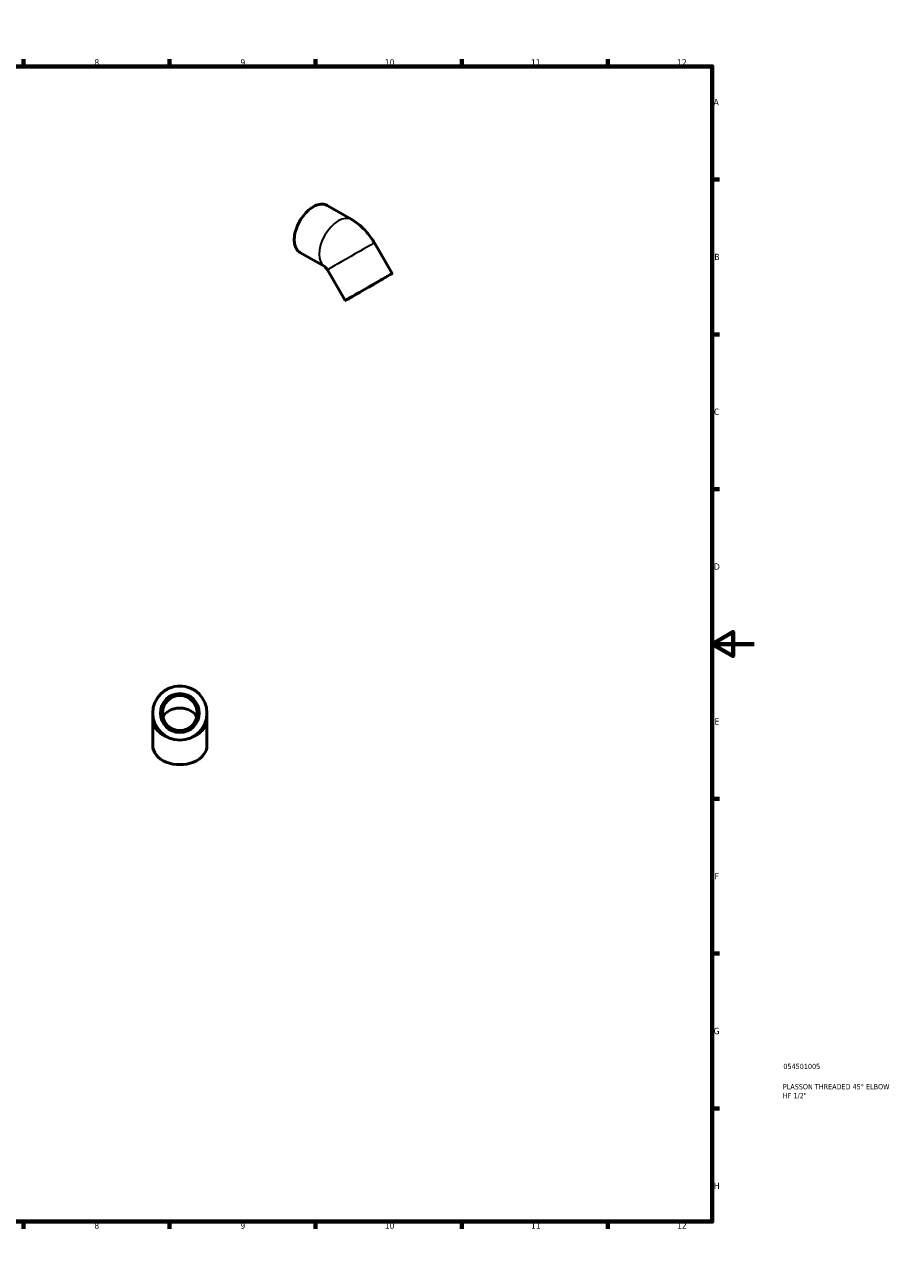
# Model space of a CAD drawing. Header units: millimetres. Extents: x 0 to 906, y 0 to 689.
# Tile 3 of 3: x 491 to 906, y 0 to 594. Entities that reach past the tile are written whole.
import ezdxf

# ---------------------------------------------------------------- set-up
doc = ezdxf.new("R2010")
doc.units = ezdxf.units.MM
for name, color, linetype, lineweight in [('Border (ANSI)', 7, 'Continuous', 70), ('Title (ISO)', 7, 'Continuous', 50), ('Visible (ANSI)', 7, 'Continuous', 50), ('Visible Narrow (ANSI)', 7, 'Continuous', 35)]:
    doc.layers.add(name, color=color, linetype=linetype, lineweight=lineweight)
doc.styles.add('Note Text (ANSI)', font='tahoma.ttf')
doc.styles.add('Note Text (ISO)', font='tahoma.ttf')

# ---------------------------------------------------------------- blocks, each defined once
blk = doc.blocks.new('Borders Default Border')
at = {"layer": 'Border (ANSI)'}
for p, q in [((70.08, 574), (70.08, 577.45)), ((140.17, 574), (140.17, 577.45)), ((210.25, 574), (210.25, 577.45)), ((280.33, 574), (280.33, 577.45)), ((350.42, 574), (350.42, 577.45)), ((490.58, 574), (490.58, 577.45)), ((560.67, 574), (560.67, 577.45)), ((630.75, 574), (630.75, 577.45)), ((700.83, 574), (700.83, 577.45)), ((770.92, 574), (770.92, 577.45)), ((20, 519.75), (16.55, 519.75)), ((821, 519.75), (824.45, 519.75)), ((20, 445.5), (16.55, 445.5)), ((821, 445.5), (824.45, 445.5)), ((20, 371.25), (16.55, 371.25)), ((821, 371.25), (824.45, 371.25)), ((20, 222.75), (16.55, 222.75)), ((821, 222.75), (824.45, 222.75)), ((20, 148.5), (16.55, 148.5)), ((821, 148.5), (824.45, 148.5)), ((20, 74.25), (16.55, 74.25)), ((821, 74.25), (824.45, 74.25)), ((70.08, 20), (70.08, 16.55)), ((140.17, 20), (140.17, 16.55)), ((210.25, 20), (210.25, 16.55)), ((280.33, 20), (280.33, 16.55)), ((350.42, 20), (350.42, 16.55)), ((490.58, 20), (490.58, 16.55)), ((560.67, 20), (560.67, 16.55)), ((630.75, 20), (630.75, 16.55)), ((700.83, 20), (700.83, 16.55)), ((770.92, 20), (770.92, 16.55))]:
    blk.add_line(p, q, dxfattribs=at)
at = {"layer": 'Border (ANSI)', "flags": 128}
for points in [[(420.5, 594), (420.5, 574), (414.73, 584), (426.27, 584), (420.5, 574)], [(20, 20), (20, 574), (821, 574), (821, 20), (20, 20)], [(0, 297), (20, 297), (10, 302.77), (10, 291.23), (20, 297)], [(841, 297), (821, 297), (831, 302.77), (831, 291.23), (821, 297)], [(420.5, 0), (420.5, 20), (414.73, 10), (426.27, 10), (420.5, 20)]]:
    blk.add_lwpolyline(points, dxfattribs=at)
at = {"layer": 'Border (ANSI)', "attachment_point": 7, "style": 'Note Text (ANSI)'}
for s, insert, char_height in [('1', (34.35, 574.4), 3.05), ('2', (104.2, 574.4), 3.05), ('3', (174.26, 574.34), 3.05), ('4', (244.23, 574.4), 3.05), ('5', (314.48, 574.34), 3.05), ('6', (384.49, 574.34), 3.05), ('7', (454.6, 574.4), 3.05), ('8', (524.63, 574.33), 3.05), ('9', (594.7, 574.34), 3.05), ('10', (663.96, 574.34), 3.048), ('11', (734.04, 574.4), 3.048), ('12', (804.13, 574.4), 3.048), ('A', (16.78, 555.35), 3.05), ('A', (821.63, 555.35), 3.05), ('B', (17.15, 481.1), 3.05), ('B', (821.99, 481.1), 3.05), ('C', (16.95, 406.8), 3.05), ('C', (821.8, 406.8), 3.05), ('D', (16.96, 332.6), 3.05), ('D', (821.81, 332.6), 3.05), ('E', (17.21, 258.35), 3.05), ('E', (822.05, 258.35), 3.05), ('F', (17.29, 184.1), 3.05), ('F', (822.14, 184.1), 3.05), ('G', (16.81, 109.79), 3.05), ('G', (821.66, 109.79), 3.05), ('H', (16.97, 35.6), 3.05), ('H', (821.81, 35.6), 3.05), ('1', (34.35, 16.55), 3.05), ('2', (104.2, 16.55), 3.05), ('3', (174.26, 16.49), 3.05), ('4', (244.23, 16.55), 3.05), ('5', (314.48, 16.49), 3.05), ('6', (384.49, 16.49), 3.05), ('7', (454.6, 16.55), 3.05), ('8', (524.63, 16.48), 3.05), ('9', (594.7, 16.49), 3.05), ('10', (663.96, 16.49), 3.048), ('11', (734.04, 16.55), 3.048), ('12', (804.13, 16.55), 3.048)]:
    blk.add_mtext(s, dxfattribs=dict(at, insert=insert, char_height=char_height))
blk = doc.blocks.new('Title Blocks ISO')
at = {"layer": 'Title (ISO)', "color": 232, "true_color": 0xca0064, "style": 'Note Text (ISO)'}
for tag, p in [('PART_NUMBER_001', (34.08, 73.14)), ('DESCRIPTION_001', (33.84, 63.4)), ('DESCRIPTION_002', (33.84, 59.12))]:
    blk.add_attdef(tag, p, '', height=2.5, dxfattribs=at)

msp = doc.modelspace()

# ---------------------------------------------------------------- linework, layer by layer
at = {"layer": 'Visible (ANSI)'}
for p, q in [((636.216, 507.374), (648.105, 500.528)), ((667.411, 474.674), (658.911, 489.396)), ((623.241, 484.843), (635.087, 478.022)), ((644.895, 461.674), (636.395, 476.396)), ((552.618, 263.879), (552.618, 260.343)), ((578.618, 260.343), (578.618, 263.879)), ((552.618, 248.323), (552.618, 260.343)), ((578.618, 248.323), (578.618, 260.343))]:
    msp.add_line(p, q, dxfattribs=at)
for radius in [13, 9.316, 8.384]:
    msp.add_circle((565.618, 263.879), radius, dxfattribs=at)
for major_axis in [(-11.258, -6.5), (-8.067, -4.658)]:
    msp.add_ellipse((656.153, 468.174), major_axis=major_axis, ratio=0.0015778, dxfattribs=at)
for centre, major_axis, start_param, end_param in [((565.618, 260.343), (8.384, 0), 0.2496117, 2.891981), ((565.618, 248.323), (-13, 0), 0, 3.1415927)]:
    msp.add_ellipse(centre, major_axis=major_axis, ratio=0.7071068, start_param=start_param, end_param=end_param, dxfattribs=at)
for points, knots in [([(636.216, 507.374), (635.521, 507.775), (634.718, 507.985), (632.971, 508.011), (632.025, 507.82), (630.08, 507.051), (629.08, 506.468), (627.137, 504.971), (626.195, 504.056), (624.461, 501.991), (623.671, 500.841), (622.321, 498.42), (621.761, 497.149), (620.929, 494.615), (620.657, 493.351), (620.429, 490.956), (620.474, 489.824), (620.882, 487.811), (621.244, 486.927), (622.16, 485.64), (622.663, 485.176), (623.241, 484.843)], [5.4997209, 5.4997209, 5.4997209, 5.4997209, 5.8109013, 5.8109013, 6.1281149, 6.1281149, 6.4501261, 6.4501261, 6.7724699, 6.7724699, 7.0944066, 7.0944066, 7.4161909, 7.4161909, 7.7381785, 7.7381785, 8.0605709, 8.0605709, 8.3822724, 8.3822724, 8.6413135, 8.6413135, 8.6413135, 8.6413135]), ([(648.105, 500.528), (649.064, 499.976), (649.963, 499.372), (651.661, 498.083), (652.461, 497.398), (653.972, 495.959), (654.685, 495.206), (656.029, 493.64), (656.661, 492.827), (657.846, 491.149), (658.399, 490.284), (658.911, 489.396)], [4.71238898, 4.71238898, 4.71238898, 4.71238898, 4.86946861, 4.86946861, 5.02654825, 5.02654825, 5.18362788, 5.18362788, 5.34070751, 5.34070751, 5.49778714, 5.49778714, 5.49778714, 5.49778714]), ([(635.073, 478.032), (635.073, 478.032), (635.08, 478.027), (635.123, 477.994), (635.184, 477.945), (635.34, 477.801), (635.433, 477.707), (635.638, 477.48), (635.75, 477.346), (635.978, 477.046), (636.095, 476.879), (636.272, 476.603), (636.335, 476.501), (636.395, 476.396)], [4.8080212, 4.8080212, 4.8080212, 4.8080212, 4.86930522, 4.86930522, 5.00907954, 5.00907954, 5.14359817, 5.14359817, 5.27923001, 5.27923001, 5.41856449, 5.41856449, 5.49778714, 5.49778714, 5.49778714, 5.49778714])]:
    msp.add_open_spline(points, degree=3, knots=knots, dxfattribs=at)
at = {"layer": 'Visible Narrow (ANSI)'}
msp.add_circle((565.618, 263.879), 12.814, dxfattribs=at)
for centre, major_axis, ratio, start_param, end_param in [((629.729, 496.109), (-6.487, -11.266), 0.5780931, 3.1415927, 6.2831853), ((641.618, 489.262), (6.487, 11.266), 0.5780931, 0, 3.134572), ((647.653, 482.896), (-11.258, -6.5), 0.0015778, 3.1415927, 6.2831853), ((565.618, 260.343), (-13, 0), 0.7071068, 0.0595235, 1.1309468), ((565.618, 260.343), (13, 0), 0.7071068, 5.1522385, 6.2236618)]:
    msp.add_ellipse(centre, major_axis=major_axis, ratio=ratio, start_param=start_param, end_param=end_param, dxfattribs=at)

# ---------------------------------------------------------------- block references
msp.add_blockref('Borders Default Border', (0, 0))
msp.add_blockref('Title Blocks ISO', (821, 20)).add_auto_attribs({'PART_NUMBER_001': '054501005', 'DESCRIPTION_001': 'PLASSON THREADED 45° ELBOW', 'DESCRIPTION_002': 'HF 1/2"'})

doc.saveas('drawing.dxf')
